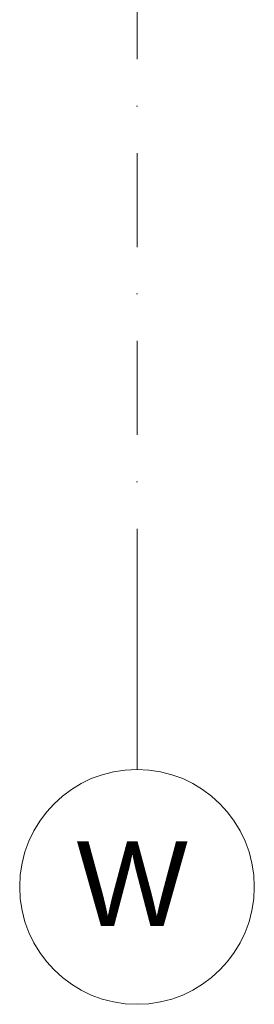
# Model space of a CAD drawing. Header units: millimetres. Extents: x -2530 to 151695, y -8763 to 71774.
# Tile 30 of 133: x 113000 to 114000, y -2857 to 1335. Entities that reach past the tile are written whole.
import ezdxf

# ---------------------------------------------------------------- set-up
doc = ezdxf.new("R2010")
doc.units = ezdxf.units.MM
doc.linetypes.add('RR_Level', pattern=[800, 400, -200, 0, -200])
doc.layers.add('S-GRID-____-IDEN', color=1, linetype='Continuous', lineweight=13)
doc.layers.add('S-GRID-____-OTLN', color=1, linetype='Continuous', lineweight=9)
doc.styles.add('Arial', font='arial.ttf', dxfattribs={"height": 360})

# ---------------------------------------------------------------- blocks, each defined once
blk = doc.blocks.new('Grid - r_2_5mm-300571-plot_V1 Copy 1')
at = {"layer": 'S-GRID-____-IDEN'}
blk.add_circle((0, 0), 2.5, dxfattribs=at)

msp = doc.modelspace()

# ---------------------------------------------------------------- linework, layer by layer
at = {"layer": 'S-GRID-____-OTLN', "linetype": 'RR_Level'}
msp.add_line((113500, 48773.1142), (113500, -857.0614), dxfattribs=at)
at = {"layer": 'S-GRID-____-OTLN'}
msp.add_line((113500, -857.0614), (113500, -1857.0614), dxfattribs=at)

# ---------------------------------------------------------------- block references
at = {"layer": 'S-GRID-____-IDEN', "xscale": 199.9999999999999, "yscale": 199.9999999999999, "zscale": 199.9999999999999, "rotation": 180}
msp.add_blockref('Grid - r_2_5mm-300571-plot_V1 Copy 1', (113500, -2357.0614), dxfattribs=at)

# ---------------------------------------------------------------- texts
at = {"layer": 'S-GRID-____-IDEN', "lineweight": 9, "insert": (113242.2441, -2163.694), "char_height": 360, "width": 609.2825, "attachment_point": 1, "style": 'Arial'}
msp.add_mtext('W', dxfattribs=at)

doc.saveas('drawing.dxf')
